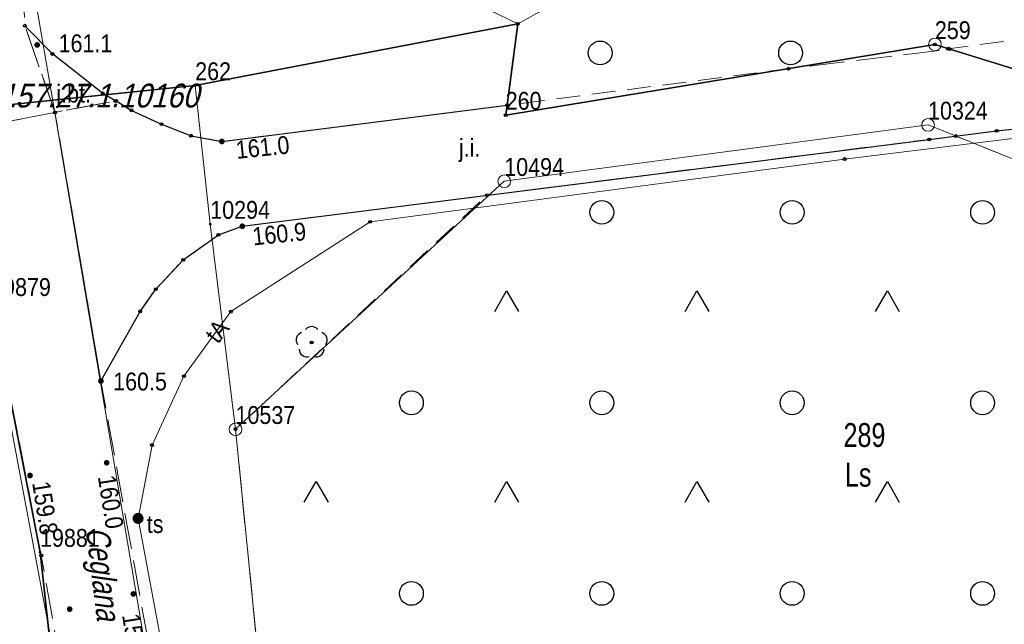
# Model space of a CAD drawing. Header units: metres. Extents: x 5548743 to 5556416, y 5707500 to 5714000.
# Tile 85 of 244: x 5554610 to 5554672, y 5709620 to 5709659. Entities that reach past the tile are written whole.
import ezdxf
from ezdxf.enums import TextEntityAlignment as Align

# ---------------------------------------------------------------- set-up
doc = ezdxf.new("R2010")
doc.units = ezdxf.units.M
for name, pattern in [('1.5_0.75', [2.25, 1.5, -0.75]), ('2.25_0.75', [3, 2.25, -0.75]), ('219-1000', [0])]:
    doc.linetypes.add(name, pattern=pattern)
doc.layers.get('0').update_dxf_attribs({"color": 2, "lineweight": 5})
doc.styles.get("Standard").update_dxf_attribs({"font": 'Working1250', "width": 0.75})

# ---------------------------------------------------------------- blocks, each defined once
blk = doc.blocks.new('203')
at = {"linetype": 'Continuous', "lineweight": 0}
h = blk.add_hatch(color=0, dxfattribs=at)
edge = h.paths.add_edge_path()
edge.add_arc((0, 0), 0.09, 0, 360)
blk = doc.blocks.new('202')
at = {"color": 0, "linetype": 'Continuous', "lineweight": 0}
blk.add_circle((0, 0), 0.4, dxfattribs=at)
blk = doc.blocks.new('OTZK3')
at = {"color": 0, "linetype": 'Continuous'}
for p, q in [((-0.75, -0.433), (0, 0.866)), ((0, 0.866), (0.75, -0.433))]:
    blk.add_line(p, q, dxfattribs=at)
blk = doc.blocks.new('OTZK1')
at = {"color": 0, "linetype": 'Continuous'}
blk.add_circle((0, 0), 0.75, dxfattribs=at)
blk = doc.blocks.new('OP021')
at = {"linetype": 'Continuous', "lineweight": 13}
h = blk.add_hatch(color=0, dxfattribs=at)
edge = h.paths.add_edge_path()
edge.add_arc((0, 0), 0.1, 0, 360)
at = {"color": 0, "linetype": 'Continuous', "lineweight": -3}
for centre, start, end in [((-0.476, 0.154), 110.388, 213.756), ((0, 0.5), 38.316, 141.684), ((0.476, 0.154), 326.244, 69.612), ((-0.294, -0.404), 182.272, 285.64), ((0.294, -0.404), 254.36, 357.728), ((0.294, -0.404), 254.36, 357.728)]:
    blk.add_arc(centre, 0.5, start, end, dxfattribs=at)
blk = doc.blocks.new('PW01')
at = {"linetype": 'Continuous', "lineweight": 13}
h = blk.add_hatch(color=0, dxfattribs=at)
edge = h.paths.add_edge_path()
edge.add_arc((0, 0), 0.18, 0, 360)
blk = doc.blocks.new('US09')
at = {"linetype": 'Continuous', "lineweight": 13}
h = blk.add_hatch(color=0, dxfattribs=at)
edge = h.paths.add_edge_path()
edge.add_arc((0, 0), 0.35, 0, 360)
blk = doc.blocks.new('PIKIETAW1891')
at = {"color": 0}
blk.add_circle((0, 0), 0.09, dxfattribs=at)

msp = doc.modelspace()

# ---------------------------------------------------------------- linework, layer by layer
at = {"layer": '216-obręb ewidencyjny', "color": 7, "linetype": 'CONTINUOUS', "lineweight": 25, "flags": 128}
for points in [[(5555256.15, 5709556.47), (5555010.66, 5709588.18), (5555014.08, 5709614.94), (5555004.95, 5709615.36), (5555002.58, 5709615.56), (5554879.17, 5709626.54), (5554702.25, 5709646.33), (5554701.94, 5709646.42), (5554667.79, 5709656.98), (5554640.74, 5709652.53), (5554641.5, 5709658.27), (5554621.17, 5709654.39), (5554605.07, 5709652.74), (5554608.31, 5709640.8), (5554611.39, 5709625), (5554614.84, 5709593.51), (5554621.43, 5709559.47), (5554623.68, 5709547.83), (5554172.37, 5709623.65), (5554130.29, 5709630.74), (5554132.49, 5709638.43), (5554139.83, 5709664.15)], [(5554139.83, 5709664.15), (5554132.49, 5709638.43), (5554130.29, 5709630.74), (5554172.37, 5709623.65), (5554623.68, 5709547.83), (5554621.43, 5709559.47), (5554614.84, 5709593.51), (5554611.39, 5709625), (5554608.31, 5709640.8), (5554605.07, 5709652.74), (5554621.17, 5709654.39), (5554641.5, 5709658.27), (5554640.74, 5709652.53), (5554667.79, 5709656.98), (5554701.94, 5709646.42), (5554702.25, 5709646.33), (5554879.17, 5709626.54), (5555002.58, 5709615.56), (5555004.95, 5709615.36), (5555014.08, 5709614.94), (5555010.66, 5709588.18), (5555256.15, 5709556.47)]]:
    msp.add_lwpolyline(points, dxfattribs=at)
at = {"layer": '217-kontur klasyfikacyjny', "color": 3, "linetype": 'CONTINUOUS', "lineweight": 18, "flags": 128}
for points in [[(5554643.49, 5709659.37), (5554641.5, 5709658.27)], [(5554641.5, 5709658.27), (5554640.74, 5709652.53)], [(5554640.74, 5709652.53), (5554667.79, 5709656.98)], [(5554667.79, 5709656.98), (5554701.94, 5709646.42)], [(5554611.39, 5709625), (5554608.31, 5709640.8)], [(5554614.84, 5709593.51), (5554611.39, 5709625)]]:
    msp.add_lwpolyline(points, dxfattribs=at)
at = {"layer": '218-kontur użytku gruntowego', "color": 3, "linetype": 'CONTINUOUS', "lineweight": 18, "flags": 128}
for points in [[(5554615.11, 5709671.03), (5554641.5, 5709658.27)], [(5554641.5, 5709658.27), (5554615.11, 5709671.03)], [(5554643.49, 5709659.37), (5554641.5, 5709658.27)], [(5554641.5, 5709658.27), (5554643.49, 5709659.37)], [(5554641.5, 5709658.27), (5554621.17, 5709654.39)], [(5554621.17, 5709654.39), (5554641.5, 5709658.27)], [(5554640.74, 5709652.53), (5554641.5, 5709658.27)], [(5554641.5, 5709658.27), (5554640.74, 5709652.53)], [(5554667.79, 5709656.98), (5554640.74, 5709652.53)], [(5554640.74, 5709652.53), (5554667.79, 5709656.98)], [(5554701.94, 5709646.42), (5554667.79, 5709656.98)], [(5554667.79, 5709656.98), (5554701.94, 5709646.42)], [(5554621.17, 5709654.39), (5554605.07, 5709652.74)], [(5554605.07, 5709652.74), (5554621.17, 5709654.39)], [(5554621.17, 5709654.39), (5554622.12, 5709645.66)], [(5554622.12, 5709645.66), (5554621.17, 5709654.39)], [(5554640.65, 5709648.36), (5554667.36, 5709651.91)], [(5554667.36, 5709651.91), (5554640.65, 5709648.36)], [(5554667.36, 5709651.91), (5554686.71, 5709644.13)], [(5554686.71, 5709644.13), (5554667.36, 5709651.91)], [(5554623.71, 5709632.74), (5554640.65, 5709648.36)], [(5554640.65, 5709648.36), (5554623.71, 5709632.74)], [(5554622.12, 5709645.66), (5554623.71, 5709632.74)], [(5554623.71, 5709632.74), (5554622.12, 5709645.66)], [(5554608.31, 5709640.8), (5554611.39, 5709625)], [(5554611.39, 5709625), (5554608.31, 5709640.8)], [(5554623.71, 5709632.74), (5554625.39, 5709615.92)], [(5554625.39, 5709615.92), (5554623.71, 5709632.74)], [(5554611.39, 5709625), (5554614.84, 5709593.51)], [(5554614.84, 5709593.51), (5554611.39, 5709625)]]:
    msp.add_lwpolyline(points, dxfattribs=at)
at = {"layer": '219-działka ewidencyjna', "color": 7, "linetype": '219-1000', "lineweight": 18, "flags": 128}
for points in [[(5554615.11, 5709671.03), (5554641.5, 5709658.27)], [(5554643.49, 5709659.37), (5554641.5, 5709658.27)], [(5554641.5, 5709658.27), (5554621.17, 5709654.39)], [(5554641.5, 5709658.27), (5554640.74, 5709652.53)], [(5554667.79, 5709656.98), (5554640.74, 5709652.53)], [(5554701.94, 5709646.42), (5554667.79, 5709656.98)], [(5554621.17, 5709654.39), (5554605.07, 5709652.74)], [(5554621.17, 5709654.39), (5554622.12, 5709645.66)], [(5554667.36, 5709651.91), (5554640.65, 5709648.36)], [(5554667.36, 5709651.91), (5554686.71, 5709644.13)], [(5554640.65, 5709648.36), (5554623.71, 5709632.74)], [(5554622.12, 5709645.66), (5554623.71, 5709632.74)], [(5554608.31, 5709640.8), (5554611.39, 5709625)], [(5554623.71, 5709632.74), (5554625.39, 5709615.92)], [(5554611.39, 5709625), (5554614.84, 5709593.51)]]:
    msp.add_lwpolyline(points, dxfattribs=at)
at = {"layer": 'jezdnia', "color": 7, "linetype": '2.25_0.75', "lineweight": 18, "flags": 128}
for points in [[(5554570.46, 5709830.14), (5554577.74, 5709810.95), (5554584.2, 5709782.83), (5554590.11, 5709753.8), (5554596.83, 5709719.84), (5554602.16, 5709689.77), (5554603.71, 5709670.09), (5554606.36, 5709651.55), (5554612.33, 5709652.7), (5554610.43, 5709658.16), (5554609.82, 5709670.39), (5554607.55, 5709692.46), (5554603.01, 5709719.3), (5554597.68, 5709746.34), (5554591.93, 5709776.09), (5554583.55, 5709812.65), (5554595.47, 5709812.57), (5554595.59, 5709814.71), (5554596.23, 5709816.85), (5554597.43, 5709818.74), (5554598.8, 5709820.52), (5554590.29, 5709829.13), (5554587.31, 5709825.9), (5554579.02, 5709834.31)], [(5554612.17, 5709656.38), (5554610.43, 5709658.16), (5554612.33, 5709652.7), (5554616.14, 5709653.42), (5554615.35, 5709653.9)], [(5554612.33, 5709652.7), (5554615.23, 5709635.78), (5554617.7, 5709640.17), (5554618.69, 5709641.57), (5554620.42, 5709643.41), (5554622.63, 5709644.99), (5554624.14, 5709645.53), (5554667.44, 5709650.99), (5554671.68, 5709651.54), (5554674.08, 5709651.79), (5554676.61, 5709651.36), (5554678.52, 5709650.94), (5554680.7, 5709650.17), (5554686.32, 5709647.5), (5554693.17, 5709644.05), (5554698.4, 5709641.35), (5554701.52, 5709639.77), (5554705.4, 5709637.89), (5554707.87, 5709636.87), (5554709.75, 5709636.22), (5554712.8, 5709635.44), (5554716.72, 5709634.67), (5554730.7, 5709633.33), (5554730.25, 5709628.09), (5554744.95, 5709626.62), (5554745.44, 5709631.64), (5554746.43, 5709631.47), (5554747.71, 5709630.96), (5554748.81, 5709630.23), (5554749.84, 5709629.08), (5554750.74, 5709627.61), (5554751.45, 5709626.06), (5554755.44, 5709625.83), (5554760.79, 5709625.58), (5554761.13, 5709626.9), (5554761.83, 5709627.93), (5554762.93, 5709628.75), (5554764.05, 5709629.37), (5554765.19, 5709629.66), (5554766.36, 5709629.65), (5554792.37, 5709627.52), (5554792.51, 5709632.64), (5554773.54, 5709634.43), (5554727.32, 5709639.17), (5554718.12, 5709640.09), (5554716.4, 5709640.37), (5554712.86, 5709641.18), (5554708.07, 5709642.76), (5554704.93, 5709644.05), (5554698.35, 5709647.53), (5554668.72, 5709656.69), (5554658.56, 5709655.45), (5554640.74, 5709652.53), (5554640.83, 5709653.15), (5554622.85, 5709650.87), (5554620.91, 5709651.23), (5554619.05, 5709651.96), (5554617.16, 5709652.83), (5554616.19, 5709653.43)], [(5554658.91, 5709371.87), (5554664.53, 5709372.48), (5554659.59, 5709396.48), (5554650.9, 5709444.26), (5554651.28, 5709445.47), (5554651.86, 5709446.44), (5554652.7, 5709447.03), (5554653.9, 5709447.4), (5554654.71, 5709447.41), (5554655.85, 5709447.23), (5554656, 5709451.36), (5554653.44, 5709452.64), (5554652, 5709453.72), (5554650.59, 5709454.9), (5554649.2, 5709456.29), (5554648.4, 5709457.78), (5554639.8, 5709504.06), (5554632.33, 5709545.21), (5554629.23, 5709561.24), (5554627.12, 5709570.55), (5554621.55, 5709603.11), (5554618.97, 5709615.17), (5554615.23, 5709635.78), (5554612.33, 5709652.7), (5554606.36, 5709651.55), (5554608.39, 5709640.6), (5554611.47, 5709624.79), (5554615.91, 5709599.59), (5554620.58, 5709573.98), (5554624.02, 5709556.46), (5554630.29, 5709523.6), (5554636.37, 5709489.81), (5554643.04, 5709453.66), (5554650.3, 5709414.32)]]:
    msp.add_lwpolyline(points, close=True, dxfattribs=at)
at = {"layer": 'krawężnik', "color": 7, "linetype": 'CONTINUOUS', "lineweight": 25, "flags": 128}
for points in [[(5554616.14, 5709653.42), (5554615.35, 5709653.9), (5554612.17, 5709656.38), (5554610.43, 5709658.16)], [(5554616.19, 5709653.43), (5554617.16, 5709652.83), (5554619.05, 5709651.96), (5554620.91, 5709651.23), (5554622.85, 5709650.87), (5554640.83, 5709653.15)], [(5554615.23, 5709635.78), (5554617.7, 5709640.17), (5554618.69, 5709641.57), (5554620.42, 5709643.41), (5554622.63, 5709644.99), (5554624.14, 5709645.53), (5554667.44, 5709650.99), (5554671.68, 5709651.54), (5554674.08, 5709651.79), (5554676.61, 5709651.36), (5554678.52, 5709650.94), (5554680.7, 5709650.17), (5554686.32, 5709647.5), (5554693.17, 5709644.05), (5554698.4, 5709641.35), (5554701.52, 5709639.77), (5554705.4, 5709637.89), (5554707.87, 5709636.87)]]:
    msp.add_lwpolyline(points, dxfattribs=at)
at = {"layer": 'przewód telekomunikacyjny podziemny', "color": 30, "linetype": 'CONTINUOUS', "lineweight": 18, "flags": 128}
for points in [[(5554612.33, 5709652.7), (5554608.09, 5709677.24), (5554601.4, 5709713.31), (5554591.52, 5709767.07), (5554590.57, 5709774.29), (5554594.15, 5709805.61), (5554597.07, 5709816.32), (5554595.51, 5709860.42), (5554588.57, 5709899.37), (5554583.88, 5709927.66), (5554581.23, 5709940.2), (5554567.22, 5710007.64), (5554545.1, 5710115.29), (5554520.89, 5710233.39)], [(5554611.99, 5709620), (5554605.74, 5709653.11), (5554598.77, 5709689.93)], [(5554612.33, 5709652.7), (5554619.55, 5709609.98), (5554623.12, 5709589.54), (5554629.02, 5709556.89), (5554636.14, 5709518.27), (5554642.17, 5709487.96), (5554645.79, 5709471.05), (5554649.61, 5709451.24), (5554662.91, 5709380.65), (5554664.92, 5709368.69), (5554670.16, 5709351.61), (5554673.16, 5709333.79), (5554678.66, 5709299.63), (5554685.34, 5709263.51), (5554690.84, 5709235.53), (5554692.14, 5709229.68), (5554697.24, 5709225.07)], [(5554727.35, 5709632.61), (5554715.85, 5709634.34), (5554707.81, 5709636.24), (5554689.8, 5709645.16), (5554678.22, 5709650.63), (5554674.41, 5709651.27), (5554662.1, 5709649.76), (5554632.2, 5709645.81), (5554623.42, 5709640.15), (5554620.46, 5709636.09), (5554618.45, 5709631.75), (5554617.57, 5709627.13)], [(5554617.57, 5709627.13), (5554626.14, 5709581.23), (5554633.6, 5709540.88), (5554642.21, 5709491.81), (5554647.76, 5709461.21), (5554649.7, 5709456.93), (5554652.39, 5709455.14), (5554652.51, 5709443.5)]]:
    msp.add_lwpolyline(points, dxfattribs=at)
at = {"layer": 'teren zalesiony', "color": 7, "linetype": '1.5_0.75', "lineweight": 18, "flags": 128}
for points in [[(5554646.75, 5710030.96), (5554631.41, 5709999.4), (5554620.1, 5709973.26), (5554589.33, 5709934.72), (5554587.61, 5709933.44), (5554594.16, 5709899.87), (5554597.18, 5709880.66), (5554600.75, 5709853.66), (5554601.87, 5709841.6), (5554600.83, 5709833.67), (5554609.41, 5709831.74), (5554683.05, 5709909.04), (5554737.72, 5709964.73), (5554740.25, 5709965.53), (5554754.31, 5709951.55), (5554731.46, 5709929.71), (5554732.93, 5709928.29), (5554785.88, 5709876.97), (5554835.36, 5709826.01), (5554655.72, 5709669.02), (5554652.25, 5709666.2), (5554645.33, 5709660.68), (5554643.49, 5709659.37), (5554641.5, 5709658.27), (5554640.83, 5709653.15), (5554658.56, 5709655.45), (5554667.79, 5709656.98), (5554668.62, 5709656.71), (5554673.6, 5709657.35), (5554676.27, 5709657.16), (5554679.4, 5709656.46), (5554682.71, 5709655.25), (5554691.01, 5709651.36), (5554698.35, 5709647.53), (5554702.25, 5709646.33), (5554879.17, 5709626.54), (5555002.58, 5709615.56), (5555004.95, 5709615.36), (5555014.54, 5709672.97), (5555015.93, 5709687.57), (5555019.02, 5709718.19), (5555025.07, 5709756.22), (5555029.3, 5709783.51), (5555033.45, 5709819.83), (5554959.16, 5709842.11), (5554961.26, 5709844.93), (5554958.49, 5709850.61), (5554879.57, 5709892.41), (5554851.98, 5709938.98), (5554810.26, 5709976.36), (5554791.37, 5709993.77), (5554762.17, 5710013.83), (5554727.95, 5710042.33), (5554720.52, 5710048.63), (5554699.74, 5710063.47), (5554690.15, 5710068.69), (5554665.63, 5710032.12)], [(5554623.71, 5709632.74), (5554625.24, 5709617.42), (5554643.09, 5709618.45), (5554672.59, 5709619.44), (5554698.96, 5709617.32), (5554701.97, 5709617.38), (5554702.15, 5709639.46), (5554696.5, 5709642.35), (5554686.71, 5709644.13), (5554669.11, 5709651.21), (5554639.56, 5709647.48)]]:
    msp.add_lwpolyline(points, close=True, dxfattribs=at)

# ---------------------------------------------------------------- block references
at = {"layer": '202-punkt graniczny', "color": 7, "linetype": 'CONTINUOUS', "lineweight": 18}
for p in [(5554667.79, 5709656.98), (5554667.36, 5709651.91), (5554640.65, 5709648.36), (5554623.71, 5709632.74)]:
    msp.add_blockref('202', p, dxfattribs=at)
at = {"layer": '203-punkt graniczny', "color": 7, "linetype": 'CONTINUOUS', "lineweight": 18}
for p in [(5554641.5, 5709658.27), (5554621.17, 5709654.39), (5554640.74, 5709652.53), (5554622.12, 5709645.66), (5554611.39, 5709625)]:
    msp.add_blockref('203', p, dxfattribs=at)
at = {"layer": 'drzewo liściaste', "color": 94, "linetype": 'CONTINUOUS', "lineweight": 18}
msp.add_blockref('OP021', (5554628.51, 5709638.21), dxfattribs=at)
at = {"layer": 'pikieta naturalna', "color": 7, "linetype": 'CONTINUOUS', "lineweight": 13}
for p in [(5554611.21, 5709656.95), (5554622.85, 5709650.87), (5554624.14, 5709645.53), (5554615.23, 5709635.78), (5554615.59, 5709630.63), (5554610.76, 5709629.83), (5554617.27, 5709622.37), (5554613.26, 5709621.41)]:
    msp.add_blockref('PW01', p, dxfattribs=at)
at = {"layer": 'Punkt roboczy BDOT GESUT K1', "color": 6, "linetype": 'CONTINUOUS', "lineweight": 18}
for p in [(5554641.5, 5709658.27), (5554610.43, 5709658.16), (5554610.43, 5709658.16), (5554610.43, 5709658.16), (5554611.21, 5709656.95), (5554667.79, 5709656.98), (5554668.62, 5709656.71), (5554668.72, 5709656.69), (5554612.17, 5709656.38), (5554612.17, 5709656.38), (5554658.56, 5709655.45), (5554658.56, 5709655.45), (5554615.35, 5709653.9), (5554615.35, 5709653.9), (5554616.14, 5709653.42), (5554616.14, 5709653.42), (5554616.19, 5709653.43), (5554616.19, 5709653.43), (5554612.33, 5709652.7), (5554612.33, 5709652.7), (5554612.33, 5709652.7), (5554612.33, 5709652.7), (5554612.33, 5709652.7), (5554612.33, 5709652.7), (5554617.16, 5709652.83), (5554617.16, 5709652.83), (5554640.83, 5709653.15), (5554640.83, 5709653.15), (5554640.83, 5709653.15), (5554640.74, 5709652.53), (5554619.05, 5709651.96), (5554619.05, 5709651.96), (5554671.68, 5709651.54), (5554671.68, 5709651.54), (5554620.91, 5709651.23), (5554620.91, 5709651.23), (5554622.85, 5709650.87), (5554622.85, 5709650.87), (5554622.85, 5709650.87), (5554667.44, 5709650.99), (5554667.44, 5709650.99), (5554669.11, 5709651.21), (5554662.1, 5709649.76), (5554639.56, 5709647.48), (5554624.14, 5709645.53), (5554624.14, 5709645.53), (5554624.14, 5709645.53), (5554632.2, 5709645.81), (5554622.63, 5709644.99), (5554622.63, 5709644.99), (5554620.42, 5709643.41), (5554620.42, 5709643.41), (5554618.69, 5709641.57), (5554618.69, 5709641.57), (5554617.7, 5709640.17), (5554617.7, 5709640.17), (5554623.42, 5709640.15), (5554628.51, 5709638.21), (5554620.46, 5709636.09), (5554615.23, 5709635.78), (5554615.23, 5709635.78), (5554615.23, 5709635.78), (5554615.23, 5709635.78), (5554623.71, 5709632.74), (5554618.45, 5709631.75), (5554615.59, 5709630.63), (5554610.76, 5709629.83), (5554617.57, 5709627.13), (5554617.57, 5709627.13), (5554617.57, 5709627.13), (5554611.47, 5709624.79), (5554617.27, 5709622.37), (5554613.26, 5709621.41)]:
    msp.add_blockref('PIKIETAW1891', p, dxfattribs=at)
at = {"layer": 'słupek telekomunikacyjny', "color": 30, "linetype": 'CONTINUOUS', "lineweight": 18}
msp.add_blockref('US09', (5554617.57, 5709627.13), dxfattribs=at)
at = {"layer": 'teren zalesiony', "color": 7, "linetype": 'CONTINUOUS', "lineweight": 18}
for name, p in [('OTZK1', (5554646.696, 5709656.446)), ('OTZK1', (5554658.696, 5709656.446)), ('OTZK1', (5554646.796, 5709646.406)), ('OTZK1', (5554658.796, 5709646.406)), ('OTZK1', (5554670.796, 5709646.406)), ('OTZK3', (5554640.796, 5709640.586)), ('OTZK3', (5554652.796, 5709640.586)), ('OTZK3', (5554664.796, 5709640.586)), ('OTZK1', (5554634.796, 5709634.406)), ('OTZK1', (5554646.796, 5709634.406)), ('OTZK1', (5554658.796, 5709634.406)), ('OTZK1', (5554670.796, 5709634.406)), ('OTZK3', (5554628.796, 5709628.586)), ('OTZK3', (5554640.796, 5709628.586)), ('OTZK3', (5554652.796, 5709628.586)), ('OTZK3', (5554664.796, 5709628.586)), ('OTZK1', (5554634.796, 5709622.406)), ('OTZK1', (5554646.796, 5709622.406)), ('OTZK1', (5554658.796, 5709622.406)), ('OTZK1', (5554670.796, 5709622.406))]:
    msp.add_blockref(name, p, dxfattribs=at)

# ---------------------------------------------------------------- texts
at = {"layer": '202-punkt graniczny-Atr103', "color": 7, "width": 0.9}
for s, p in [('259', (5554667.79, 5709656.98)), ('259', (5554667.79, 5709656.98)), ('10324', (5554667.36, 5709651.91)), ('10324', (5554667.36, 5709651.91)), ('10494', (5554640.65, 5709648.36)), ('10494', (5554640.65, 5709648.36)), ('10537', (5554623.71, 5709632.74)), ('10537', (5554623.71, 5709632.74))]:
    msp.add_text(s, height=1.125, dxfattribs=at).set_placement(p, align=Align.BOTTOM_LEFT)
at = {"layer": '203-punkt graniczny-Atr103', "color": 7, "width": 0.9}
for s, p in [('262', (5554621.17, 5709654.39)), ('262', (5554621.17, 5709654.39)), ('260', (5554640.74, 5709652.53)), ('260', (5554640.74, 5709652.53)), ('10294', (5554622.12, 5709645.66)), ('10294', (5554622.12, 5709645.66)), ('19879', (5554608.31, 5709640.8)), ('19879', (5554608.31, 5709640.8)), ('19881', (5554611.39, 5709625)), ('19881', (5554611.39, 5709625))]:
    msp.add_text(s, height=1.125, dxfattribs=at).set_placement(p, align=Align.BOTTOM_LEFT)
at = {"layer": '210-oznaczenie konturu użytku gruntowego', "color": 3, "linetype": 'CONTINUOUS', "lineweight": 18, "width": 0.79}
msp.add_text('Ls', height=1.5, dxfattribs=at).set_placement((5554662.12, 5709629.13))
at = {"layer": '211-numer działki ewidencyjnej', "color": 7, "linetype": 'CONTINUOUS', "lineweight": 18, "width": 0.79}
msp.add_text('289', height=1.5, dxfattribs=at).set_placement((5554662.03, 5709633.13), align=Align.TOP_LEFT)
at = {"layer": '994-Nazwa ulicy', "color": 7, "linetype": 'CONTINUOUS', "lineweight": 18, "oblique": 15, "width": 0.79}
msp.add_text('Ceglana', height=1.5, rotation=277.094, dxfattribs=at).set_placement((5554615, 5709626.61), align=Align.MIDDLE_LEFT)
at = {"layer": 'jezdnia-Atr17', "color": 7, "width": 0.9}
for s, p in [('j.bt.', (5554612.42, 5709653.32)), ('j.i.', (5554637.79, 5709649.91))]:
    msp.add_text(s, height=1.125, dxfattribs=at).set_placement(p)
at = {"layer": 'pikieta naturalna-Atr2', "color": 7, "width": 0.9}
for s, p in [('161.1', (5554612.56, 5709656.49)), ('160.5', (5554616, 5709635.19))]:
    msp.add_text(s, height=1.125, dxfattribs=at).set_placement(p)
for s, rotation, p in [('161.0', 5.921, (5554623.79, 5709649.77)), ('160.9', 5.879, (5554624.84, 5709644.32)), ('159.8', 278.985, (5554610.89, 5709629.37)), ('160.0', 278.985, (5554615.03, 5709629.75)), ('159.9', 278.985, (5554616.56, 5709621.03))]:
    msp.add_text(s, height=1.125, rotation=rotation, dxfattribs=at).set_placement(p)
at = {"layer": 'przewód telekomunikacyjny podziemny-Atr1', "color": 30, "width": 0.9}
for s in ['tA', 't']:
    msp.add_text(s, height=1.125, rotation=52.605, dxfattribs=at).set_placement((5554622.16, 5709638.41), align=Align.MIDDLE_LEFT)
at = {"layer": 'Szczegółowa osnowa geodezyjna pozioma-Atr103', "color": 7, "oblique": 15, "width": 0.9}
msp.add_text('5.157.27.1.10160', height=1.5, dxfattribs=at).set_placement((5554607.327, 5709652.56), align=Align.BOTTOM_LEFT)
at = {"layer": 'słupek telekomunikacyjny-Atr17', "color": 30, "width": 0.9}
msp.add_text('ts', height=1.125, dxfattribs=at).set_placement((5554618.12, 5709626.21))

doc.saveas('drawing.dxf')
